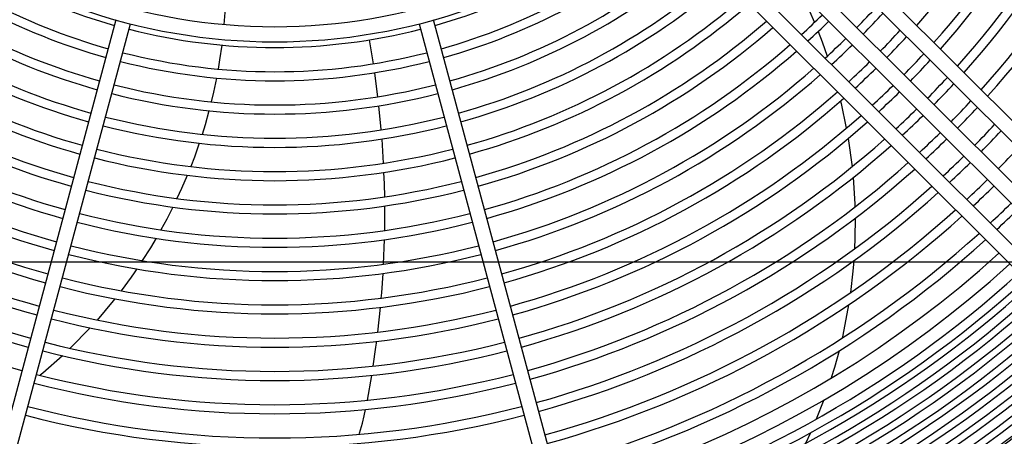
# Model space of a CAD drawing. Header units: centimetres. Extents: x -92429 to 178773, y 2337 to 428125.
# Tile 31 of 138: x 162360 to 162390, y 9017 to 9029. Entities that reach past the tile are written whole.
import ezdxf

# ---------------------------------------------------------------- set-up
doc = ezdxf.new("R2010")
doc.units = ezdxf.units.CM
doc.header["$LTSCALE"] = 50
doc.layers.add('Dach_Ist$0$ARCH_WIDOK_IST', color=251, linetype='Continuous')
doc.layers.add('WL_urządzenia', color=1, linetype='Continuous')

msp = doc.modelspace()

# ---------------------------------------------------------------- linework, layer by layer
at = {"layer": 'Dach_Ist$0$ARCH_WIDOK_IST', "color": 8}
msp.add_line((162576.091, 9021.92, 2170), (162118.709, 9021.92, 2170), dxfattribs=at)
at = {"layer": 'WL_urządzenia', "color": 1, "linetype": 'Continuous'}
for p, q in [((162373.653, 9043.019, 2170), (162397.681, 9018.991, 2170)), ((162397.354, 9018.663, 2170), (162373.388, 9042.629, 2170)), ((162371.815, 9041.056, 2170), (162395.781, 9017.09, 2170)), ((162395.453, 9016.762, 2170), (162371.424, 9040.791, 2170)), ((162391.323, 9023.449, 2170), (162380.703, 9034.068, 2170)), ((162380.375, 9033.741, 2170), (162390.995, 9023.121, 2170)), ((162366.371, 9029.683, 2170), (162366.336, 9029.196, 2170)), ((162384.228, 9029.6, 2170), (162384.379, 9029.255, 2170)), ((162363.035, 9029.334, 2170), (162359.149, 9014.828, 2170)), ((162376.63, 9014.828, 2170), (162372.744, 9029.334, 2170)), ((162359.596, 9014.708, 2170), (162363.483, 9029.214, 2170)), ((162372.296, 9029.214, 2170), (162376.183, 9014.708, 2170)), ((162370.906, 9027.994, 2170), (162370.786, 9028.725, 2170)), ((162384.492, 9028.98, 2170), (162384.616, 9028.66, 2170)), ((162366.268, 9028.564, 2170), (162366.203, 9028.111, 2170)), ((162384.616, 9028.66, 2170), (162384.772, 9028.227, 2170)), ((162366.203, 9028.111, 2170), (162366.156, 9027.831, 2170)), ((162366.105, 9027.556, 2170), (162366.015, 9027.123, 2170)), ((162370.961, 9027.619, 2170), (162370.946, 9027.719, 2170)), ((162371.042, 9026.984, 2170), (162370.961, 9027.619, 2170)), ((162366.015, 9027.123, 2170), (162365.945, 9026.827, 2170)), ((162371.144, 9025.977, 2170), (162371.073, 9026.707, 2170)), ((162385.176, 9026.846, 2170), (162385.194, 9026.772, 2170)), ((162385.194, 9026.772, 2170), (162385.353, 9026.021, 2170)), ((162365.876, 9026.554, 2170), (162365.757, 9026.127, 2170)), ((162365.757, 9026.127, 2170), (162365.667, 9025.831, 2170)), ((162371.144, 9025.968, 2170), (162371.144, 9025.977, 2170)), ((162371.213, 9024.948, 2170), (162371.166, 9025.69, 2170)), ((162385.41, 9025.704, 2170), (162385.529, 9024.841, 2170)), ((162365.579, 9025.561, 2170), (162365.431, 9025.139, 2170)), ((162365.431, 9025.139, 2170), (162365.32, 9024.845, 2170)), ((162365.213, 9024.578, 2170), (162365.04, 9024.173, 2170)), ((162371.238, 9024.318, 2170), (162371.226, 9024.668, 2170)), ((162385.562, 9024.511, 2170), (162385.612, 9023.71, 2170)), ((162371.248, 9023.922, 2170), (162371.238, 9024.318, 2170)), ((162365.04, 9024.173, 2170), (162364.901, 9023.87, 2170)), ((162364.774, 9023.607, 2170), (162364.589, 9023.241, 2170)), ((162371.248, 9022.893, 2170), (162371.251, 9023.642, 2170)), ((162385.612, 9023.71, 2170), (162385.616, 9023.61, 2170)), ((162364.589, 9023.241, 2170), (162364.41, 9022.91, 2170)), ((162385.623, 9023.265, 2170), (162385.617, 9022.67, 2170)), ((162364.262, 9022.651, 2170), (162364.087, 9022.357, 2170)), ((162371.213, 9021.859, 2170), (162371.242, 9022.611, 2170)), ((162385.617, 9022.67, 2170), (162385.603, 9022.327, 2170)), ((162364.087, 9022.357, 2170), (162363.841, 9021.968, 2170)), ((162385.581, 9021.967, 2170), (162385.554, 9021.644, 2170)), ((162363.592, 9021.596, 2170), (162363.5, 9021.465, 2170)), ((162363.673, 9021.714, 2170), (162363.592, 9021.596, 2170)), ((162371.157, 9020.983, 2170), (162371.198, 9021.577, 2170)), ((162385.554, 9021.644, 2170), (162385.479, 9020.989, 2170)), ((162363.5, 9021.465, 2170), (162363.193, 9021.046, 2170)), ((162371.144, 9020.822, 2170), (162371.157, 9020.983, 2170)), ((162362.954, 9020.739, 2170), (162362.461, 9020.151, 2170)), ((162363.002, 9020.799, 2170), (162362.954, 9020.739, 2170)), ((162385.423, 9020.615, 2170), (162385.246, 9019.69, 2170)), ((162371.038, 9019.783, 2170), (162371.118, 9020.539, 2170)), ((162362.246, 9019.912, 2170), (162361.639, 9019.287, 2170)), ((162385.246, 9019.69, 2170), (162385.225, 9019.597, 2170)), ((162370.98, 9019.321, 2170), (162371.003, 9019.499, 2170)), ((162370.896, 9018.742, 2170), (162370.98, 9019.321, 2170)), ((162385.131, 9019.207, 2170), (162384.992, 9018.702, 2170)), ((162361.399, 9019.057, 2170), (162360.799, 9018.524, 2170)), ((162360.799, 9018.524, 2170), (162360.723, 9018.46, 2170)), ((162384.992, 9018.702, 2170), (162384.895, 9018.38, 2170)), ((162370.718, 9017.699, 2170), (162370.851, 9018.457, 2170)), ((162384.665, 9017.705, 2170), (162384.437, 9017.117, 2170)), ((162370.624, 9017.222, 2170), (162370.662, 9017.414, 2170)), ((162370.481, 9016.689, 2170), (162370.57, 9016.99, 2170)), ((162370.57, 9016.99, 2170), (162370.624, 9017.222, 2170)), ((162370.468, 9016.653, 2170), (162370.481, 9016.689, 2170)), ((162384.258, 9016.699, 2170), (162384.11, 9016.377, 2170))]:
    msp.add_line(p, q, dxfattribs=at)
msp.add_circle((162367.889, 9046.554, 2170), 47.277, dxfattribs=at)
for radius, start, end in [(47.277, 229.4416, 220.5584), (42.566, 227.9961, 222.0039), (42.222, 228.0205, 221.9795), (42.012, 228.0356, 221.9644), (26.215, 318.4464, 344.4935), (26.956, 318.3516, 344.5074), (27.234, 318.3173, 344.5124), (27.975, 318.2293, 344.5253), (28.253, 318.1975, 344.53), (28.994, 318.1157, 344.542), (29.272, 318.0861, 344.5464), (17.428, 230.1881, 309.8119), (18.063, 230.0051, 254.2649), (17.891, 230.0533, 309.9467), (18.063, 285.7351, 309.9949), (18.804, 229.8074, 254.2938), (18.804, 285.7062, 310.1926), (19.082, 229.7372, 254.3041), (19.082, 285.6959, 310.2628), (19.823, 229.5598, 254.3301), (19.823, 285.6699, 310.4402), (20.101, 229.4966, 254.3394), (20.101, 285.6606, 310.5034), (21.12, 229.2792, 254.3713), (20.842, 229.3364, 254.3629), (20.842, 285.6371, 310.6636), (21.12, 285.6287, 310.7208), (21.861, 229.1339, 254.3926), (21.861, 285.6074, 310.8661), (22.139, 229.0819, 254.4002), (22.139, 285.5998, 310.9181), (24.918, 315.5329, 317.5587), (22.88, 228.9495, 254.4196), (22.88, 285.5804, 311.0505), (23.899, 312.3321, 314.4444), (24.177, 312.3628, 314.4508), (25.196, 315.527, 317.5304), (23.158, 228.902, 254.4266), (18.063, 255.7351, 284.2649), (23.158, 285.5734, 311.098), (25.937, 315.512, 317.4581), (24.918, 312.4413, 314.4671), (26.215, 315.5065, 317.432), (23.899, 228.7809, 254.4444), (23.899, 285.5556, 311.2191), (25.196, 312.4696, 314.473), (24.177, 228.7373, 254.4508), (18.804, 255.7062, 284.2938), (24.177, 285.5492, 311.2627), (26.956, 315.4926, 317.3651), (27.234, 315.4876, 317.341), (24.918, 228.626, 254.4671), (19.082, 255.6959, 284.3041), (24.918, 285.5329, 311.374), (25.937, 312.5419, 314.488), (26.215, 312.568, 314.4935), (25.196, 228.586, 254.473), (25.196, 285.527, 311.414), (27.975, 315.4747, 317.2789), (19.823, 255.6699, 284.3301), (26.956, 312.6349, 314.5074), (28.253, 315.47, 317.2565), (26.215, 228.4464, 254.4935), (25.937, 228.4834, 254.488), (20.101, 255.6606, 284.3394), (25.937, 285.512, 311.5166), (26.215, 285.5065, 311.5536), (27.234, 312.659, 314.5124), (27.975, 312.7211, 314.5253), (28.994, 315.458, 317.1988), (29.272, 315.4536, 317.1779), (26.956, 228.3516, 254.5074), (20.842, 255.6371, 284.3629), (26.956, 285.4926, 311.6484), (28.253, 312.7435, 314.53), (27.234, 228.3173, 254.5124), (21.12, 255.6287, 284.3713), (27.234, 285.4876, 311.6827), (30.013, 315.4424, 317.1241), (27.975, 228.2293, 254.5253), (27.975, 285.4747, 311.7707), (28.994, 312.8012, 314.542), (29.272, 312.8221, 314.5464), (30.291, 315.4384, 317.1046), (28.253, 228.1975, 254.53), (21.861, 255.6074, 284.3926), (28.253, 285.47, 311.8025), (31.032, 315.4279, 317.0543), (22.139, 255.5998, 284.4002), (30.013, 312.8759, 314.5576), (28.994, 228.1157, 254.542), (28.994, 285.458, 311.8843), (30.291, 312.8954, 314.5616), (29.272, 285.4536, 311.9139), (22.88, 255.5804, 284.4196), (30.013, 285.4424, 311.9901), (31.032, 312.9457, 314.5721), (31.31, 312.9639, 314.5759), (23.158, 255.5734, 284.4266), (30.291, 285.4384, 312.0178), (32.051, 313.011, 314.5857), (23.899, 255.5556, 284.4444), (31.032, 285.4279, 312.0891), (31.31, 285.4241, 312.1149), (32.329, 313.0281, 314.5893), (24.177, 255.5492, 284.4508), (32.051, 285.4143, 312.1817), (24.918, 255.5329, 284.4671), (32.329, 285.4107, 312.206), (32.908, 227.7448, 312.2552), (25.196, 255.527, 284.473), (33.372, 227.7066, 312.2934), (33.769, 285.3932, 312.3252), (26.215, 255.5065, 284.4935), (25.937, 255.512, 284.488), (34.048, 285.39, 312.3471), (34.26, 285.3876, 312.3636), (34.538, 285.3845, 312.3848), (34.751, 285.3821, 312.4008), (35.029, 285.3791, 312.4215), (26.956, 255.4926, 284.5074), (35.242, 285.3768, 312.4371), (35.52, 285.3738, 312.4571), (27.234, 255.4876, 284.5124), (35.732, 285.3716, 312.4723), (36.011, 285.3687, 312.4918), (36.223, 285.3666, 312.5065), (27.975, 255.4747, 284.5253), (36.501, 285.3638, 312.5256), (36.714, 285.3617, 312.5399), (28.253, 255.47, 284.53), (36.992, 285.359, 312.5584), (37.205, 285.3569, 312.5724), (37.483, 285.3543, 312.5904), (37.544, 285.3537, 312.5943), (37.729, 285.3519, 312.6061), (37.775, 227.3909, 312.6091), (28.994, 255.458, 284.542), (38.239, 227.362, 312.638), (29.272, 255.4536, 284.5464), (38.964, 228.2733, 312.6821), (30.013, 255.4424, 284.5576), (30.291, 255.4384, 284.5616)]:
    msp.add_arc((162367.889, 9046.554, 2170), radius, start, end, dxfattribs=at)

doc.saveas('drawing.dxf')
